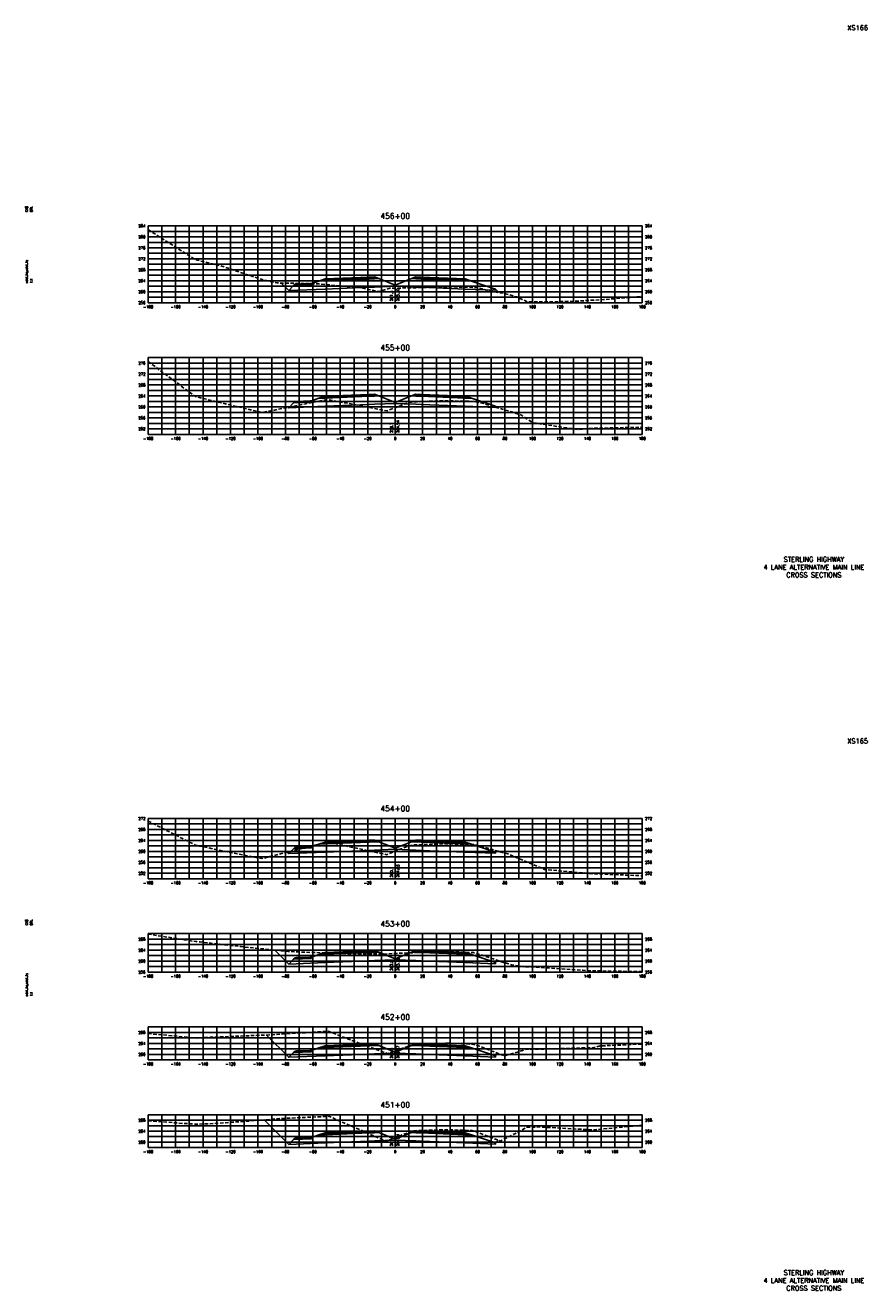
# Model space of a CAD drawing. Extents: x 37 to 9410, y 16 to 8218.
# Tile 76 of 110: x 7337 to 7950, y 2096 to 3018. Entities that reach past the tile are written whole.
import ezdxf
from ezdxf.enums import TextEntityAlignment as Align

# ---------------------------------------------------------------- set-up
doc = ezdxf.new("R2010")
doc.units = 0
doc.header["$LTSCALE"] = 20
doc.header["$MEASUREMENT"] = 0
doc.linetypes.add('HIDDEN_050%', pattern=[0.1875, 0.125, -0.0625])
for name, color, linetype in [('S-AT-TXT175', 6, 'Continuous'), ('S-AT-TXT80', 1, 'Continuous'), ('XDATUM', 3, 'Continuous'), ('XEG', 1, 'HIDDEN_050%'), ('XFG', 2, 'Continuous'), ('XGRID', 251, 'Continuous'), ('XGRIDT', 2, 'Continuous'), ('XREF-BORDER', 7, 'Continuous')]:
    doc.layers.add(name, color=color, linetype=linetype)
doc.styles.add('L100', font='simplex.shx', dxfattribs={"height": 2})
doc.styles.add('L175', font='ROMANSM.shx', dxfattribs={"height": 3.5})
doc.styles.add('L80', font='ROMANSM.shx', dxfattribs={"height": 1.6})

# ---------------------------------------------------------------- blocks, each defined once
blk = doc.blocks.new('03025_00_att1')
at = {"layer": 'S-AT-TXT175', "style": 'L175'}
for tag, p in [('NUM', (32.402, 20.822)), ('LINE1', (30.64, 1.444)), ('LINE2', (30.64, 1.161)), ('LINE3', (30.64, 0.877))]:
    blk.add_attdef(tag, text='', height=0.175, dxfattribs=at).set_placement(p, align=Align.CENTER)
at = {"layer": 'S-AT-TXT80', "style": 'L80'}
for tag, p in [('DESIGNED', (2.094, 14.201)), ('CHECKED', (2.265, 14.201)), ('DRAFTED', (2.436, 14.201)), ('PCTB', (2.094, 11.605)), ('PSCALE', (2.265, 11.605)), ('PVIEW', (2.436, 11.605))]:
    blk.add_attdef(tag, p, '', height=0.08, rotation=90, dxfattribs=at)

msp = doc.modelspace()

# ---------------------------------------------------------------- linework, layer by layer
at = {"layer": 'XDATUM', "flags": 128}
for points in [[(7523.05, 2830.32), (7528.46, 2824.91), (7555.05, 2825.97), (7587.05, 2827.25), (7591.05, 2827.41), (7606.05, 2828.01), (7621.05, 2827.41), (7625.05, 2827.25), (7657.05, 2825.97), (7679.05, 2825.09), (7679.05, 2825.98), (7681.62, 2823.41)], [(7528.16, 2739.7), (7528.46, 2739.4), (7555.05, 2740.46), (7587.05, 2741.74), (7591.05, 2741.9), (7606.05, 2742.5), (7621.05, 2741.9), (7625.05, 2741.74), (7657.05, 2740.46), (7679.05, 2739.58), (7679.05, 2740.47), (7679.87, 2739.65)], [(7527.43, 2415.42), (7528.46, 2414.38), (7555.05, 2415.45), (7587.05, 2416.73), (7591.05, 2416.89), (7606.05, 2417.49), (7621.05, 2416.89), (7625.05, 2416.73), (7657.05, 2415.45), (7679.05, 2414.57), (7679.05, 2415.45), (7680.02, 2416.42)], [(7518.34, 2343.99), (7528.46, 2333.87), (7555.05, 2334.93), (7587.05, 2336.21), (7591.05, 2336.37), (7606.05, 2336.97), (7621.05, 2336.37), (7625.05, 2336.21), (7657.05, 2334.93), (7679.05, 2334.05), (7679.05, 2334.94), (7680.6, 2336.49)], [(7512.21, 2282.11), (7528.46, 2265.86), (7555.05, 2266.92), (7587.05, 2268.2), (7591.05, 2268.36), (7606.05, 2268.96), (7621.05, 2268.36), (7625.05, 2268.2), (7657.05, 2266.92), (7679.05, 2266.04), (7679.05, 2266.93), (7680.85, 2268.73)], [(7510.6, 2220.21), (7528.46, 2202.35), (7555.05, 2203.41), (7587.05, 2204.69), (7591.05, 2204.85), (7606.05, 2205.45), (7621.05, 2204.85), (7625.05, 2204.69), (7657.05, 2203.41), (7679.05, 2202.53), (7679.05, 2203.42), (7681.08, 2205.44)]]:
    msp.add_lwpolyline(points, dxfattribs=at)
at = {"layer": 'XEG', "flags": 128}
for points in [[(7426.05, 2869.28), (7460.21, 2847.42), (7478.82, 2842.91), (7509.03, 2832.87), (7519.88, 2830.39), (7550.01, 2829.74), (7572.61, 2827.55), (7578.65, 2827.44), (7594.43, 2824.08), (7601.92, 2826.49), (7602.41, 2826.49), (7606.05, 2826.57), (7607.23, 2826.6), (7608.82, 2826.66), (7609.05, 2826.68), (7616.68, 2826.81), (7626.47, 2827.09), (7641.22, 2827.66), (7649.05, 2827.49), (7664.73, 2827.1), (7666.11, 2826.82), (7669.38, 2826), (7674.97, 2824.65), (7686.52, 2822.49), (7694.74, 2820.15), (7698.63, 2818.39), (7702.72, 2816.54), (7734.15, 2816.84), (7748.23, 2817.75), (7758.12, 2818.26), (7786.05, 2820.57)], [(7426.05, 2773.1), (7460.51, 2747.6), (7467.29, 2745.89), (7508.51, 2736.05), (7515.15, 2737.06), (7556.51, 2745.45), (7587.98, 2739.49), (7600.1, 2737.15), (7600.98, 2737.47), (7606.05, 2739.45), (7614.89, 2742.91), (7615.22, 2742.98), (7617.72, 2743.58), (7621.19, 2743.72), (7641, 2744.58), (7660.82, 2744.06), (7664.24, 2743.99), (7664.88, 2743.84), (7667.86, 2743.14), (7670.49, 2742.43), (7690.97, 2736.36), (7697.58, 2734.18), (7706.5, 2728.47), (7739.05, 2723.54), (7748.53, 2724.38), (7786.05, 2725.23)], [(7426.05, 2438.05), (7460.81, 2420.39), (7463.61, 2419.81), (7508.81, 2410.73), (7511.47, 2411.38), (7556.82, 2422.85), (7576.86, 2418.5), (7599.69, 2413.57), (7606.05, 2416.11), (7607.52, 2416.71), (7614.71, 2419.58), (7615.37, 2419.84), (7615.6, 2419.89), (7618.85, 2420.68), (7642.22, 2421.53), (7643.08, 2421.57), (7643.79, 2421.53), (7663.42, 2420.89), (7663.53, 2420.86), (7667.26, 2420.06), (7668.11, 2419.82), (7687.1, 2414.4), (7688.05, 2414.09), (7714.87, 2402.87), (7727.7, 2401.66), (7748.83, 2399.81), (7750.77, 2399.7), (7786.05, 2398.19)], [(7426.05, 2355.7), (7461.11, 2350.17), (7462.31, 2350.08), (7463.92, 2350.01), (7478.63, 2348.26), (7493.76, 2346.54), (7515.42, 2344.29), (7528.12, 2342.97), (7546.66, 2342.23), (7577.15, 2341.08), (7578.55, 2341.05), (7580.13, 2341.16), (7587.61, 2341.24), (7597.31, 2341.13), (7606.05, 2341.53), (7610.94, 2341.75), (7617.44, 2342.03), (7619.4, 2342.12), (7638.72, 2342.84), (7643.02, 2343.02), (7660.75, 2342.31), (7663.13, 2342.2), (7663.52, 2342.11), (7666.67, 2341.16), (7684.94, 2335.04), (7687.78, 2334.24), (7690.75, 2333.27), (7698.22, 2332.16), (7701.13, 2331.76), (7703.04, 2331.81), (7749.13, 2328.89), (7751.19, 2328.91), (7786.05, 2328.29)], [(7426.05, 2283.16), (7461.41, 2279.89), (7466.61, 2280.29), (7509.42, 2281.97), (7514.75, 2282.24), (7557.42, 2284.81), (7571.23, 2279.44), (7600.46, 2268.54), (7604.14, 2269.83), (7606.05, 2270.51), (7618.1, 2274.81), (7619.99, 2275.12), (7620.7, 2275.3), (7637.27, 2275.98), (7643.23, 2276.17), (7657.3, 2275.59), (7662.46, 2275.36), (7664.69, 2274.9), (7665.89, 2274.56), (7681.04, 2268.65), (7685.67, 2266.93), (7696.58, 2270.08), (7701.43, 2271.72), (7707.35, 2271.7), (7749.44, 2272.87), (7755.5, 2274.1), (7786.05, 2275.58)], [(7426.05, 2219.58), (7452.57, 2217.6), (7461.72, 2217.09), (7470.91, 2217.41), (7509.72, 2220.12), (7519.06, 2221), (7557.72, 2222.85), (7568.7, 2218.04), (7599.27, 2204.74), (7606.05, 2207.34), (7607.8, 2208.02), (7618.05, 2211.88), (7619.72, 2212.16), (7621.15, 2212.35), (7632.84, 2212.74), (7642.78, 2213.1), (7653.35, 2212.76), (7662.03, 2212.43), (7663.81, 2211.96), (7665.25, 2211.55), (7674.99, 2207.78), (7682.68, 2204.82), (7696.2, 2211.63), (7701.73, 2214.84), (7711.66, 2215.08), (7749.74, 2212.89), (7786.05, 2216.35)]]:
    msp.add_lwpolyline(points, dxfattribs=at)
at = {"layer": 'XFG', "flags": 128}
for points in [[(7606.05, 2828.75), (7594.1, 2833.53), (7591.05, 2833.41), (7587.05, 2833.25), (7555.05, 2831.97), (7550.48, 2831.79), (7545.05, 2829.98), (7545.05, 2828.98), (7532.01, 2828.46), (7528.46, 2824.91), (7555.05, 2825.97), (7587.05, 2827.25), (7591.05, 2827.41), (7606.05, 2828.01), (7606.05, 2828.75)], [(7591.05, 2833.75), (7587.05, 2833.59), (7555.05, 2832.31), (7555.05, 2833.31), (7550.48, 2831.79), (7555.05, 2831.97), (7587.05, 2833.25), (7591.05, 2833.41), (7594.1, 2833.53), (7591.05, 2834.75), (7591.05, 2833.75)], [(7591.05, 2834.75), (7587.05, 2834.59), (7555.05, 2833.31), (7555.05, 2832.97), (7587.05, 2834.25), (7591.05, 2834.41), (7591.05, 2834.75)], [(7591.05, 2834.41), (7587.05, 2834.25), (7555.05, 2832.97), (7555.05, 2832.31), (7587.05, 2833.59), (7591.05, 2833.75), (7591.05, 2834.41)], [(7606.05, 2828.75), (7618, 2833.53), (7621.05, 2833.41), (7625.05, 2833.25), (7657.05, 2831.97), (7661.62, 2831.79), (7679.05, 2825.98), (7679.05, 2825.09), (7657.05, 2825.97), (7625.05, 2827.25), (7621.05, 2827.41), (7606.05, 2828.01)], [(7621.05, 2834.75), (7618, 2833.53), (7621.05, 2833.41), (7625.05, 2833.25), (7657.05, 2831.97), (7661.62, 2831.79), (7657.05, 2833.31), (7657.05, 2832.31), (7625.05, 2833.59), (7621.05, 2833.75), (7621.05, 2834.75)], [(7621.05, 2834.75), (7621.05, 2834.41), (7625.05, 2834.25), (7657.05, 2832.97), (7657.05, 2833.31), (7625.05, 2834.59), (7621.05, 2834.75)], [(7621.05, 2834.41), (7621.05, 2833.75), (7625.05, 2833.59), (7657.05, 2832.31), (7657.05, 2832.97), (7625.05, 2834.25), (7621.05, 2834.41)], [(7528.46, 2824.91), (7528.46, 2824.91), (7523.05, 2830.32)], [(7545.05, 2829.98), (7544.05, 2829.94), (7544.05, 2829.6), (7534.05, 2829.2), (7534.05, 2829.54), (7533.05, 2829.5), (7532.01, 2828.46), (7545.05, 2828.98), (7545.05, 2829.98)], [(7544.05, 2829.94), (7534.05, 2829.54), (7534.05, 2829.2), (7544.05, 2829.6), (7544.05, 2829.94)], [(7679.05, 2825.98), (7679.05, 2825.98), (7681.62, 2823.41)], [(7591.05, 2748.24), (7587.05, 2748.08), (7555.05, 2746.8), (7555.05, 2747.8), (7550.48, 2746.28), (7555.05, 2746.46), (7587.05, 2747.74), (7591.05, 2747.9), (7594.1, 2748.02), (7591.05, 2749.24), (7591.05, 2748.24)], [(7591.05, 2749.24), (7587.05, 2749.08), (7555.05, 2747.8), (7555.05, 2747.46), (7587.05, 2748.74), (7591.05, 2748.9), (7591.05, 2749.24)], [(7621.05, 2749.24), (7618, 2748.02), (7621.05, 2747.9), (7625.05, 2747.74), (7657.05, 2746.46), (7661.62, 2746.28), (7657.05, 2747.8), (7657.05, 2746.8), (7625.05, 2748.08), (7621.05, 2748.24), (7621.05, 2749.24)], [(7621.05, 2749.24), (7621.05, 2748.9), (7625.05, 2748.74), (7657.05, 2747.46), (7657.05, 2747.8), (7625.05, 2749.08), (7621.05, 2749.24)], [(7606.05, 2743.24), (7594.1, 2748.02), (7591.05, 2747.9), (7587.05, 2747.74), (7555.05, 2746.46), (7550.48, 2746.28), (7545.05, 2744.47), (7545.05, 2743.47), (7532.01, 2742.95), (7528.46, 2739.4), (7555.05, 2740.46), (7587.05, 2741.74), (7591.05, 2741.9), (7606.05, 2742.5), (7606.05, 2743.24)], [(7545.05, 2744.47), (7544.05, 2744.43), (7544.05, 2744.09), (7534.05, 2743.69), (7534.05, 2744.03), (7533.05, 2743.99), (7532.01, 2742.95), (7545.05, 2743.47), (7545.05, 2744.47)], [(7544.05, 2744.43), (7534.05, 2744.03), (7534.05, 2743.69), (7544.05, 2744.09), (7544.05, 2744.43)], [(7591.05, 2748.9), (7587.05, 2748.74), (7555.05, 2747.46), (7555.05, 2746.8), (7587.05, 2748.08), (7591.05, 2748.24), (7591.05, 2748.9)], [(7606.05, 2743.24), (7618, 2748.02), (7621.05, 2747.9), (7625.05, 2747.74), (7657.05, 2746.46), (7661.62, 2746.28), (7679.05, 2740.47), (7679.05, 2739.58), (7657.05, 2740.46), (7625.05, 2741.74), (7621.05, 2741.9), (7606.05, 2742.5)], [(7621.05, 2748.9), (7621.05, 2748.24), (7625.05, 2748.08), (7657.05, 2746.8), (7657.05, 2747.46), (7625.05, 2748.74), (7621.05, 2748.9)], [(7679.05, 2740.47), (7679.05, 2740.47), (7679.87, 2739.65)], [(7528.46, 2739.4), (7528.46, 2739.4), (7528.16, 2739.7)], [(7606.05, 2418.23), (7594.1, 2423.01), (7591.05, 2422.89), (7587.05, 2422.73), (7555.05, 2421.45), (7550.48, 2421.26), (7545.05, 2419.45), (7545.05, 2418.45), (7532.01, 2417.93), (7528.46, 2414.38), (7555.05, 2415.45), (7587.05, 2416.73), (7591.05, 2416.89), (7606.05, 2417.49), (7606.05, 2418.23)], [(7545.05, 2419.45), (7544.05, 2419.41), (7544.05, 2419.07), (7534.05, 2418.67), (7534.05, 2419.01), (7533.05, 2418.97), (7532.01, 2417.93), (7545.05, 2418.45), (7545.05, 2419.45)], [(7544.05, 2419.41), (7534.05, 2419.01), (7534.05, 2418.67), (7544.05, 2419.07), (7544.05, 2419.41)], [(7591.05, 2423.23), (7587.05, 2423.07), (7555.05, 2421.79), (7555.05, 2422.79), (7550.48, 2421.26), (7555.05, 2421.45), (7587.05, 2422.73), (7591.05, 2422.89), (7594.1, 2423.01), (7591.05, 2424.23), (7591.05, 2423.23)], [(7591.05, 2424.23), (7587.05, 2424.07), (7555.05, 2422.79), (7555.05, 2422.45), (7587.05, 2423.73), (7591.05, 2423.89), (7591.05, 2424.23)], [(7591.05, 2423.89), (7587.05, 2423.73), (7555.05, 2422.45), (7555.05, 2421.79), (7587.05, 2423.07), (7591.05, 2423.23), (7591.05, 2423.89)], [(7606.05, 2418.23), (7618, 2423.01), (7621.05, 2422.89), (7625.05, 2422.73), (7657.05, 2421.45), (7661.62, 2421.26), (7679.05, 2415.45), (7679.05, 2414.57), (7657.05, 2415.45), (7625.05, 2416.73), (7621.05, 2416.89), (7606.05, 2417.49)], [(7621.05, 2424.23), (7618, 2423.01), (7621.05, 2422.89), (7625.05, 2422.73), (7657.05, 2421.45), (7661.62, 2421.26), (7657.05, 2422.79), (7657.05, 2421.79), (7625.05, 2423.07), (7621.05, 2423.23), (7621.05, 2424.23)], [(7621.05, 2424.23), (7621.05, 2423.89), (7625.05, 2423.73), (7657.05, 2422.45), (7657.05, 2422.79), (7625.05, 2424.07), (7621.05, 2424.23)], [(7621.05, 2423.89), (7621.05, 2423.23), (7625.05, 2423.07), (7657.05, 2421.79), (7657.05, 2422.45), (7625.05, 2423.73), (7621.05, 2423.89)], [(7528.46, 2414.38), (7528.46, 2414.38), (7527.43, 2415.42)], [(7679.05, 2415.45), (7679.05, 2415.45), (7680.02, 2416.42)], [(7528.46, 2333.87), (7528.46, 2333.87), (7518.34, 2343.99)], [(7591.05, 2342.71), (7587.05, 2342.55), (7555.05, 2341.27), (7555.05, 2342.27), (7550.48, 2340.75), (7555.05, 2340.93), (7587.05, 2342.21), (7591.05, 2342.37), (7594.1, 2342.5), (7591.05, 2343.71), (7591.05, 2342.71)], [(7591.05, 2343.71), (7587.05, 2343.55), (7555.05, 2342.27), (7555.05, 2341.93), (7587.05, 2343.21), (7591.05, 2343.37), (7591.05, 2343.71)], [(7591.05, 2343.37), (7587.05, 2343.21), (7555.05, 2341.93), (7555.05, 2341.27), (7587.05, 2342.55), (7591.05, 2342.71), (7591.05, 2343.37)], [(7621.05, 2343.71), (7618, 2342.5), (7621.05, 2342.37), (7625.05, 2342.21), (7657.05, 2340.93), (7661.62, 2340.75), (7657.05, 2342.27), (7657.05, 2341.27), (7625.05, 2342.55), (7621.05, 2342.71), (7621.05, 2343.71)], [(7621.05, 2343.71), (7621.05, 2343.37), (7625.05, 2343.21), (7657.05, 2341.93), (7657.05, 2342.27), (7625.05, 2343.55), (7621.05, 2343.71)], [(7621.05, 2343.37), (7621.05, 2342.71), (7625.05, 2342.55), (7657.05, 2341.27), (7657.05, 2341.93), (7625.05, 2343.21), (7621.05, 2343.37)], [(7606.05, 2337.71), (7594.1, 2342.5), (7591.05, 2342.37), (7587.05, 2342.21), (7555.05, 2340.93), (7550.48, 2340.75), (7545.05, 2338.94), (7545.05, 2337.94), (7532.01, 2337.42), (7528.46, 2333.87), (7555.05, 2334.93), (7587.05, 2336.21), (7591.05, 2336.37), (7606.05, 2336.97), (7606.05, 2337.71)], [(7545.05, 2338.94), (7544.05, 2338.9), (7544.05, 2338.56), (7534.05, 2338.16), (7534.05, 2338.5), (7533.05, 2338.46), (7532.01, 2337.42), (7545.05, 2337.94), (7545.05, 2338.94)], [(7544.05, 2338.9), (7534.05, 2338.5), (7534.05, 2338.16), (7544.05, 2338.56), (7544.05, 2338.9)], [(7606.05, 2337.71), (7618, 2342.5), (7621.05, 2342.37), (7625.05, 2342.21), (7657.05, 2340.93), (7661.62, 2340.75), (7679.05, 2334.94), (7679.05, 2334.05), (7657.05, 2334.93), (7625.05, 2336.21), (7621.05, 2336.37), (7606.05, 2336.97)], [(7679.05, 2334.94), (7679.05, 2334.94), (7680.6, 2336.49)], [(7528.46, 2265.86), (7528.46, 2265.86), (7512.21, 2282.11)], [(7606.05, 2269.7), (7594.1, 2274.48), (7591.05, 2274.36), (7587.05, 2274.2), (7555.05, 2272.92), (7550.48, 2272.74), (7545.05, 2270.93), (7545.05, 2269.93), (7532.01, 2269.41), (7528.46, 2265.86), (7555.05, 2266.92), (7587.05, 2268.2), (7591.05, 2268.36), (7606.05, 2268.96), (7606.05, 2269.7)], [(7545.05, 2270.93), (7544.05, 2270.89), (7544.05, 2270.55), (7534.05, 2270.15), (7534.05, 2270.49), (7533.05, 2270.45), (7532.01, 2269.41), (7545.05, 2269.93), (7545.05, 2270.93)], [(7544.05, 2270.89), (7534.05, 2270.49), (7534.05, 2270.15), (7544.05, 2270.55), (7544.05, 2270.89)], [(7591.05, 2274.7), (7587.05, 2274.54), (7555.05, 2273.26), (7555.05, 2274.26), (7550.48, 2272.74), (7555.05, 2272.92), (7587.05, 2274.2), (7591.05, 2274.36), (7594.1, 2274.48), (7591.05, 2275.7), (7591.05, 2274.7)], [(7591.05, 2275.7), (7587.05, 2275.54), (7555.05, 2274.26), (7555.05, 2273.92), (7587.05, 2275.2), (7591.05, 2275.36), (7591.05, 2275.7)], [(7591.05, 2275.36), (7587.05, 2275.2), (7555.05, 2273.92), (7555.05, 2273.26), (7587.05, 2274.54), (7591.05, 2274.7), (7591.05, 2275.36)], [(7606.05, 2269.7), (7618, 2274.48), (7621.05, 2274.36), (7625.05, 2274.2), (7657.05, 2272.92), (7661.62, 2272.74), (7679.05, 2266.93), (7679.05, 2266.04), (7657.05, 2266.92), (7625.05, 2268.2), (7621.05, 2268.36), (7606.05, 2268.96)], [(7621.05, 2275.7), (7618, 2274.48), (7621.05, 2274.36), (7625.05, 2274.2), (7657.05, 2272.92), (7661.62, 2272.74), (7657.05, 2274.26), (7657.05, 2273.26), (7625.05, 2274.54), (7621.05, 2274.7), (7621.05, 2275.7)], [(7621.05, 2275.7), (7621.05, 2275.36), (7625.05, 2275.2), (7657.05, 2273.92), (7657.05, 2274.26), (7625.05, 2275.54), (7621.05, 2275.7)], [(7621.05, 2275.36), (7621.05, 2274.7), (7625.05, 2274.54), (7657.05, 2273.26), (7657.05, 2273.92), (7625.05, 2275.2), (7621.05, 2275.36)], [(7679.05, 2266.93), (7679.05, 2266.93), (7680.85, 2268.73)], [(7528.46, 2202.35), (7528.46, 2202.35), (7510.6, 2220.21)], [(7606.05, 2206.19), (7594.1, 2210.97), (7591.05, 2210.85), (7587.05, 2210.69), (7555.05, 2209.41), (7550.48, 2209.23), (7545.05, 2207.42), (7545.05, 2206.42), (7532.01, 2205.89), (7528.46, 2202.35), (7555.05, 2203.41), (7587.05, 2204.69), (7591.05, 2204.85), (7606.05, 2205.45), (7606.05, 2206.19)], [(7545.05, 2207.42), (7544.05, 2207.38), (7544.05, 2207.04), (7534.05, 2206.64), (7534.05, 2206.98), (7533.05, 2206.94), (7532.01, 2205.89), (7545.05, 2206.42), (7545.05, 2207.42)], [(7544.05, 2207.38), (7534.05, 2206.98), (7534.05, 2206.64), (7544.05, 2207.04), (7544.05, 2207.38)], [(7591.05, 2211.19), (7587.05, 2211.03), (7555.05, 2209.75), (7555.05, 2210.75), (7550.48, 2209.23), (7555.05, 2209.41), (7587.05, 2210.69), (7591.05, 2210.85), (7594.1, 2210.97), (7591.05, 2212.19), (7591.05, 2211.19)], [(7591.05, 2212.19), (7587.05, 2212.03), (7555.05, 2210.75), (7555.05, 2210.41), (7587.05, 2211.69), (7591.05, 2211.85), (7591.05, 2212.19)], [(7591.05, 2211.85), (7587.05, 2211.69), (7555.05, 2210.41), (7555.05, 2209.75), (7587.05, 2211.03), (7591.05, 2211.19), (7591.05, 2211.85)], [(7606.05, 2206.19), (7618, 2210.97), (7621.05, 2210.85), (7625.05, 2210.69), (7657.05, 2209.41), (7661.62, 2209.23), (7679.05, 2203.42), (7679.05, 2202.53), (7657.05, 2203.41), (7625.05, 2204.69), (7621.05, 2204.85), (7606.05, 2205.45)], [(7621.05, 2212.19), (7618, 2210.97), (7621.05, 2210.85), (7625.05, 2210.69), (7657.05, 2209.41), (7661.62, 2209.23), (7657.05, 2210.75), (7657.05, 2209.75), (7625.05, 2211.03), (7621.05, 2211.19), (7621.05, 2212.19)], [(7621.05, 2212.19), (7621.05, 2211.85), (7625.05, 2211.69), (7657.05, 2210.41), (7657.05, 2210.75), (7625.05, 2212.03), (7621.05, 2212.19)], [(7621.05, 2211.85), (7621.05, 2211.19), (7625.05, 2211.03), (7657.05, 2209.75), (7657.05, 2210.41), (7625.05, 2211.69), (7621.05, 2211.85)], [(7679.05, 2203.42), (7679.05, 2203.42), (7681.08, 2205.44)]]:
    msp.add_lwpolyline(points, dxfattribs=at)
at = {"layer": 'XGRID'}
for p, q in [((7426.05, 2816), (7426.05, 2872)), ((7426.05, 2872), (7786.05, 2872)), ((7436.05, 2816), (7436.05, 2872)), ((7446.05, 2816), (7446.05, 2872)), ((7456.05, 2816), (7456.05, 2872)), ((7466.05, 2816), (7466.05, 2872)), ((7476.05, 2816), (7476.05, 2872)), ((7486.05, 2816), (7486.05, 2872)), ((7496.05, 2816), (7496.05, 2872)), ((7506.05, 2816), (7506.05, 2872)), ((7516.05, 2816), (7516.05, 2872)), ((7526.05, 2816), (7526.05, 2872)), ((7536.05, 2816), (7536.05, 2872)), ((7546.05, 2816), (7546.05, 2872)), ((7556.05, 2816), (7556.05, 2872)), ((7566.05, 2816), (7566.05, 2872)), ((7576.05, 2816), (7576.05, 2872)), ((7586.05, 2816), (7586.05, 2872)), ((7596.05, 2816), (7596.05, 2872)), ((7606.05, 2816), (7606.05, 2872)), ((7616.05, 2816), (7616.05, 2872)), ((7626.05, 2816), (7626.05, 2872)), ((7636.05, 2816), (7636.05, 2872)), ((7646.05, 2816), (7646.05, 2872)), ((7656.05, 2816), (7656.05, 2872)), ((7666.05, 2816), (7666.05, 2872)), ((7676.05, 2816), (7676.05, 2872)), ((7686.05, 2816), (7686.05, 2872)), ((7696.05, 2816), (7696.05, 2872)), ((7706.05, 2816), (7706.05, 2872)), ((7716.05, 2816), (7716.05, 2872)), ((7726.05, 2816), (7726.05, 2872)), ((7736.05, 2816), (7736.05, 2872)), ((7746.05, 2816), (7746.05, 2872)), ((7756.05, 2816), (7756.05, 2872)), ((7766.05, 2816), (7766.05, 2872)), ((7776.05, 2816), (7776.05, 2872)), ((7786.05, 2816), (7786.05, 2872)), ((7426.05, 2868), (7786.05, 2868)), ((7426.05, 2864), (7786.05, 2864)), ((7426.05, 2860), (7786.05, 2860)), ((7426.05, 2856), (7786.05, 2856)), ((7426.05, 2852), (7786.05, 2852)), ((7426.05, 2848), (7786.05, 2848)), ((7426.05, 2844), (7786.05, 2844)), ((7426.05, 2840), (7786.05, 2840)), ((7426.05, 2836), (7786.05, 2836)), ((7426.05, 2832), (7786.05, 2832)), ((7426.05, 2828), (7786.05, 2828)), ((7426.05, 2824), (7786.05, 2824)), ((7426.05, 2820), (7786.05, 2820)), ((7426.05, 2816), (7786.05, 2816)), ((7426.05, 2720), (7426.05, 2776)), ((7426.05, 2776), (7786.05, 2776)), ((7426.05, 2772), (7786.05, 2772)), ((7426.05, 2768), (7786.05, 2768)), ((7436.05, 2720), (7436.05, 2776)), ((7446.05, 2720), (7446.05, 2776)), ((7456.05, 2720), (7456.05, 2776)), ((7466.05, 2720), (7466.05, 2776)), ((7476.05, 2720), (7476.05, 2776)), ((7486.05, 2720), (7486.05, 2776)), ((7496.05, 2720), (7496.05, 2776)), ((7506.05, 2720), (7506.05, 2776)), ((7516.05, 2720), (7516.05, 2776)), ((7526.05, 2720), (7526.05, 2776)), ((7536.05, 2720), (7536.05, 2776)), ((7546.05, 2720), (7546.05, 2776)), ((7556.05, 2720), (7556.05, 2776)), ((7566.05, 2720), (7566.05, 2776)), ((7576.05, 2720), (7576.05, 2776)), ((7586.05, 2720), (7586.05, 2776)), ((7596.05, 2720), (7596.05, 2776)), ((7606.05, 2720), (7606.05, 2776)), ((7616.05, 2720), (7616.05, 2776)), ((7626.05, 2720), (7626.05, 2776)), ((7636.05, 2720), (7636.05, 2776)), ((7646.05, 2720), (7646.05, 2776)), ((7656.05, 2720), (7656.05, 2776)), ((7666.05, 2720), (7666.05, 2776)), ((7676.05, 2720), (7676.05, 2776)), ((7686.05, 2720), (7686.05, 2776)), ((7696.05, 2720), (7696.05, 2776)), ((7706.05, 2720), (7706.05, 2776)), ((7716.05, 2720), (7716.05, 2776)), ((7726.05, 2720), (7726.05, 2776)), ((7736.05, 2720), (7736.05, 2776)), ((7746.05, 2720), (7746.05, 2776)), ((7756.05, 2720), (7756.05, 2776)), ((7766.05, 2720), (7766.05, 2776)), ((7776.05, 2720), (7776.05, 2776)), ((7786.05, 2720), (7786.05, 2776)), ((7426.05, 2764), (7786.05, 2764)), ((7426.05, 2760), (7786.05, 2760)), ((7426.05, 2756), (7786.05, 2756)), ((7426.05, 2752), (7786.05, 2752)), ((7426.05, 2748), (7786.05, 2748)), ((7426.05, 2744), (7786.05, 2744)), ((7426.05, 2740), (7786.05, 2740)), ((7426.05, 2736), (7786.05, 2736)), ((7426.05, 2732), (7786.05, 2732)), ((7426.05, 2728), (7786.05, 2728)), ((7426.05, 2724), (7786.05, 2724)), ((7426.05, 2720), (7786.05, 2720)), ((7426.05, 2396), (7426.05, 2440)), ((7426.05, 2440), (7786.05, 2440)), ((7426.05, 2436), (7786.05, 2436)), ((7436.05, 2396), (7436.05, 2440)), ((7446.05, 2396), (7446.05, 2440)), ((7456.05, 2396), (7456.05, 2440)), ((7466.05, 2396), (7466.05, 2440)), ((7476.05, 2396), (7476.05, 2440)), ((7486.05, 2396), (7486.05, 2440)), ((7496.05, 2396), (7496.05, 2440)), ((7506.05, 2396), (7506.05, 2440)), ((7516.05, 2396), (7516.05, 2440)), ((7526.05, 2396), (7526.05, 2440)), ((7536.05, 2396), (7536.05, 2440)), ((7546.05, 2396), (7546.05, 2440)), ((7556.05, 2396), (7556.05, 2440)), ((7566.05, 2396), (7566.05, 2440)), ((7576.05, 2396), (7576.05, 2440)), ((7586.05, 2396), (7586.05, 2440)), ((7596.05, 2396), (7596.05, 2440)), ((7606.05, 2396), (7606.05, 2440)), ((7616.05, 2396), (7616.05, 2440)), ((7626.05, 2396), (7626.05, 2440)), ((7636.05, 2396), (7636.05, 2440)), ((7646.05, 2396), (7646.05, 2440)), ((7656.05, 2396), (7656.05, 2440)), ((7666.05, 2396), (7666.05, 2440)), ((7676.05, 2396), (7676.05, 2440)), ((7686.05, 2396), (7686.05, 2440)), ((7696.05, 2396), (7696.05, 2440)), ((7706.05, 2396), (7706.05, 2440)), ((7716.05, 2396), (7716.05, 2440)), ((7726.05, 2396), (7726.05, 2440)), ((7736.05, 2396), (7736.05, 2440)), ((7746.05, 2396), (7746.05, 2440)), ((7756.05, 2396), (7756.05, 2440)), ((7766.05, 2396), (7766.05, 2440)), ((7776.05, 2396), (7776.05, 2440)), ((7786.05, 2396), (7786.05, 2440)), ((7426.05, 2432), (7786.05, 2432)), ((7426.05, 2428), (7786.05, 2428)), ((7426.05, 2424), (7786.05, 2424)), ((7426.05, 2420), (7786.05, 2420)), ((7426.05, 2416), (7786.05, 2416)), ((7426.05, 2412), (7786.05, 2412)), ((7426.05, 2408), (7786.05, 2408)), ((7426.05, 2404), (7786.05, 2404)), ((7426.05, 2400), (7786.05, 2400)), ((7426.05, 2396), (7786.05, 2396)), ((7426.05, 2328), (7426.05, 2356)), ((7426.05, 2356), (7786.05, 2356)), ((7436.05, 2328), (7436.05, 2356)), ((7446.05, 2328), (7446.05, 2356)), ((7456.05, 2328), (7456.05, 2356)), ((7466.05, 2328), (7466.05, 2356)), ((7476.05, 2328), (7476.05, 2356)), ((7486.05, 2328), (7486.05, 2356)), ((7496.05, 2328), (7496.05, 2356)), ((7506.05, 2328), (7506.05, 2356)), ((7516.05, 2328), (7516.05, 2356)), ((7526.05, 2328), (7526.05, 2356)), ((7536.05, 2328), (7536.05, 2356)), ((7546.05, 2328), (7546.05, 2356)), ((7556.05, 2328), (7556.05, 2356)), ((7566.05, 2328), (7566.05, 2356)), ((7576.05, 2328), (7576.05, 2356)), ((7586.05, 2328), (7586.05, 2356)), ((7596.05, 2328), (7596.05, 2356)), ((7606.05, 2328), (7606.05, 2356)), ((7616.05, 2328), (7616.05, 2356)), ((7626.05, 2328), (7626.05, 2356)), ((7636.05, 2328), (7636.05, 2356)), ((7646.05, 2328), (7646.05, 2356)), ((7656.05, 2328), (7656.05, 2356)), ((7666.05, 2328), (7666.05, 2356)), ((7676.05, 2328), (7676.05, 2356)), ((7686.05, 2328), (7686.05, 2356)), ((7696.05, 2328), (7696.05, 2356)), ((7706.05, 2328), (7706.05, 2356)), ((7716.05, 2328), (7716.05, 2356)), ((7726.05, 2328), (7726.05, 2356)), ((7736.05, 2328), (7736.05, 2356)), ((7746.05, 2328), (7746.05, 2356)), ((7756.05, 2328), (7756.05, 2356)), ((7766.05, 2328), (7766.05, 2356)), ((7776.05, 2328), (7776.05, 2356)), ((7786.05, 2328), (7786.05, 2356)), ((7426.05, 2352), (7786.05, 2352)), ((7426.05, 2348), (7786.05, 2348)), ((7426.05, 2344), (7786.05, 2344)), ((7426.05, 2340), (7786.05, 2340)), ((7426.05, 2336), (7786.05, 2336)), ((7426.05, 2332), (7786.05, 2332)), ((7426.05, 2328), (7786.05, 2328)), ((7426.05, 2264), (7426.05, 2288)), ((7426.05, 2288), (7786.05, 2288)), ((7436.05, 2264), (7436.05, 2288)), ((7446.05, 2264), (7446.05, 2288)), ((7456.05, 2264), (7456.05, 2288)), ((7466.05, 2264), (7466.05, 2288)), ((7476.05, 2264), (7476.05, 2288)), ((7486.05, 2264), (7486.05, 2288)), ((7496.05, 2264), (7496.05, 2288)), ((7506.05, 2264), (7506.05, 2288)), ((7516.05, 2264), (7516.05, 2288)), ((7526.05, 2264), (7526.05, 2288)), ((7536.05, 2264), (7536.05, 2288)), ((7546.05, 2264), (7546.05, 2288)), ((7556.05, 2264), (7556.05, 2288)), ((7566.05, 2264), (7566.05, 2288)), ((7576.05, 2264), (7576.05, 2288)), ((7586.05, 2264), (7586.05, 2288)), ((7596.05, 2264), (7596.05, 2288)), ((7606.05, 2264), (7606.05, 2288)), ((7616.05, 2264), (7616.05, 2288)), ((7626.05, 2264), (7626.05, 2288)), ((7636.05, 2264), (7636.05, 2288)), ((7646.05, 2264), (7646.05, 2288)), ((7656.05, 2264), (7656.05, 2288)), ((7666.05, 2264), (7666.05, 2288)), ((7676.05, 2264), (7676.05, 2288)), ((7686.05, 2264), (7686.05, 2288)), ((7696.05, 2264), (7696.05, 2288)), ((7706.05, 2264), (7706.05, 2288)), ((7716.05, 2264), (7716.05, 2288)), ((7726.05, 2264), (7726.05, 2288)), ((7736.05, 2264), (7736.05, 2288)), ((7746.05, 2264), (7746.05, 2288)), ((7756.05, 2264), (7756.05, 2288)), ((7766.05, 2264), (7766.05, 2288)), ((7776.05, 2264), (7776.05, 2288)), ((7786.05, 2264), (7786.05, 2288)), ((7426.05, 2284), (7786.05, 2284)), ((7426.05, 2280), (7786.05, 2280)), ((7426.05, 2276), (7786.05, 2276)), ((7426.05, 2272), (7786.05, 2272)), ((7426.05, 2268), (7786.05, 2268)), ((7426.05, 2264), (7786.05, 2264)), ((7426.05, 2200), (7426.05, 2224)), ((7426.05, 2224), (7786.05, 2224)), ((7436.05, 2200), (7436.05, 2224)), ((7446.05, 2200), (7446.05, 2224)), ((7456.05, 2200), (7456.05, 2224)), ((7466.05, 2200), (7466.05, 2224)), ((7476.05, 2200), (7476.05, 2224)), ((7486.05, 2200), (7486.05, 2224)), ((7496.05, 2200), (7496.05, 2224)), ((7506.05, 2200), (7506.05, 2224)), ((7516.05, 2200), (7516.05, 2224)), ((7526.05, 2200), (7526.05, 2224)), ((7536.05, 2200), (7536.05, 2224)), ((7546.05, 2200), (7546.05, 2224)), ((7556.05, 2200), (7556.05, 2224)), ((7566.05, 2200), (7566.05, 2224)), ((7576.05, 2200), (7576.05, 2224)), ((7586.05, 2200), (7586.05, 2224)), ((7596.05, 2200), (7596.05, 2224)), ((7606.05, 2200), (7606.05, 2224)), ((7616.05, 2200), (7616.05, 2224)), ((7626.05, 2200), (7626.05, 2224)), ((7636.05, 2200), (7636.05, 2224)), ((7646.05, 2200), (7646.05, 2224)), ((7656.05, 2200), (7656.05, 2224)), ((7666.05, 2200), (7666.05, 2224)), ((7676.05, 2200), (7676.05, 2224)), ((7686.05, 2200), (7686.05, 2224)), ((7696.05, 2200), (7696.05, 2224)), ((7706.05, 2200), (7706.05, 2224)), ((7716.05, 2200), (7716.05, 2224)), ((7726.05, 2200), (7726.05, 2224)), ((7736.05, 2200), (7736.05, 2224)), ((7746.05, 2200), (7746.05, 2224)), ((7756.05, 2200), (7756.05, 2224)), ((7766.05, 2200), (7766.05, 2224)), ((7776.05, 2200), (7776.05, 2224)), ((7786.05, 2200), (7786.05, 2224)), ((7426.05, 2220), (7786.05, 2220)), ((7426.05, 2216), (7786.05, 2216)), ((7426.05, 2212), (7786.05, 2212)), ((7426.05, 2208), (7786.05, 2208)), ((7426.05, 2204), (7786.05, 2204)), ((7426.05, 2200), (7786.05, 2200))]:
    msp.add_line(p, q, dxfattribs=at)

# ---------------------------------------------------------------- block references
at = {"layer": 'XREF-BORDER'}
ref = msp.add_blockref('03025_00_att1', (7296.45, 2598.23), dxfattribs=dict(at, xscale=20, yscale=20, zscale=20))
ref.add_attrib('LINE1', 'STERLING HIGHWAY', dxfattribs={"layer": 'S-AT-TXT175', "height": 3.5, "style": 'L175'}).set_placement((7911.07, 2627.1), align=Align.CENTER)
ref.add_attrib('LINE2', '4 LANE ALTERNATIVE MAIN LINE', dxfattribs={"layer": 'S-AT-TXT175', "height": 3.5, "style": 'L175'}).set_placement((7911.07, 2621.44), align=Align.CENTER)
ref.add_attrib('LINE3', 'CROSS SECTIONS', dxfattribs={"layer": 'S-AT-TXT175', "height": 3.5, "style": 'L175'}).set_placement((7911.07, 2615.77), align=Align.CENTER)
ref.add_attrib('NUM', 'XS166', dxfattribs={"layer": 'S-AT-TXT175', "height": 3.5, "style": 'L175'}).set_placement((7943, 3014.66), align=Align.CENTER)
ref.add_attrib('DESIGNED', 'CAB', (7338.34, 2882.25), dxfattribs={"layer": 'S-AT-TXT80', "height": 1.6, "rotation": 90, "style": 'L80'})
ref.add_attrib('CHECKED', 'DRL', (7341.75, 2882.25), dxfattribs={"layer": 'S-AT-TXT80', "height": 1.6, "rotation": 90, "style": 'L80'})
ref.add_attrib('PCTB', 'adot_hs,adot_fs', (7338.34, 2830.32), dxfattribs={"layer": 'S-AT-TXT80', "height": 1.6, "rotation": 90, "style": 'L80'})
ref.add_attrib('PSCALE', '1:1', (7341.75, 2830.32), dxfattribs={"layer": 'S-AT-TXT80', "height": 1.6, "rotation": 90, "style": 'L80'})
ref = msp.add_blockref('03025_00_att1', (7296.45, 2078.23), dxfattribs=dict(at, xscale=20, yscale=20, zscale=20))
ref.add_attrib('LINE1', 'STERLING HIGHWAY', dxfattribs={"layer": 'S-AT-TXT175', "height": 3.5, "style": 'L175'}).set_placement((7911.07, 2107.1), align=Align.CENTER)
ref.add_attrib('LINE2', '4 LANE ALTERNATIVE MAIN LINE', dxfattribs={"layer": 'S-AT-TXT175', "height": 3.5, "style": 'L175'}).set_placement((7911.07, 2101.44), align=Align.CENTER)
ref.add_attrib('LINE3', 'CROSS SECTIONS', dxfattribs={"layer": 'S-AT-TXT175', "height": 3.5, "style": 'L175'}).set_placement((7911.07, 2095.77), align=Align.CENTER)
ref.add_attrib('NUM', 'XS165', dxfattribs={"layer": 'S-AT-TXT175', "height": 3.5, "style": 'L175'}).set_placement((7943, 2494.66), align=Align.CENTER)
ref.add_attrib('DESIGNED', 'CAB', (7338.34, 2362.25), dxfattribs={"layer": 'S-AT-TXT80', "height": 1.6, "rotation": 90, "style": 'L80'})
ref.add_attrib('CHECKED', 'DRL', (7341.75, 2362.25), dxfattribs={"layer": 'S-AT-TXT80', "height": 1.6, "rotation": 90, "style": 'L80'})
ref.add_attrib('PCTB', 'adot_hs,adot_fs', (7338.34, 2310.32), dxfattribs={"layer": 'S-AT-TXT80', "height": 1.6, "rotation": 90, "style": 'L80'})
ref.add_attrib('PSCALE', '1:1', (7341.75, 2310.32), dxfattribs={"layer": 'S-AT-TXT80', "height": 1.6, "rotation": 90, "style": 'L80'})

# ---------------------------------------------------------------- texts
at = {"layer": 'XGRIDT', "style": 'L100'}
for s, p in [('456+00', (7606.05, 2876)), ('455+00', (7606.05, 2780)), ('454+00', (7606.05, 2444)), ('453+00', (7606.05, 2360)), ('452+00', (7606.05, 2292)), ('451+00', (7606.05, 2228))]:
    msp.add_text(s, height=4, dxfattribs=at).set_placement(p, align=Align.BOTTOM_CENTER)
for s, p in [('284', (7424.05, 2872)), ('280', (7424.05, 2864)), ('276', (7424.05, 2856)), ('272', (7424.05, 2848)), ('268', (7424.05, 2840)), ('264', (7424.05, 2832)), ('260', (7424.05, 2824)), ('256', (7424.05, 2816)), ('276', (7424.05, 2772)), ('272', (7424.05, 2764)), ('268', (7424.05, 2756)), ('264', (7424.05, 2748)), ('260', (7424.05, 2740)), ('256', (7424.05, 2732)), ('252', (7424.05, 2724)), ('272', (7424.05, 2440)), ('268', (7424.05, 2432)), ('264', (7424.05, 2424)), ('260', (7424.05, 2416)), ('256', (7424.05, 2408)), ('252', (7424.05, 2400)), ('268', (7424.05, 2352)), ('264', (7424.05, 2344)), ('260', (7424.05, 2336)), ('256', (7424.05, 2328)), ('268', (7424.05, 2284)), ('264', (7424.05, 2276)), ('260', (7424.05, 2268)), ('268', (7424.05, 2220)), ('264', (7424.05, 2212)), ('260', (7424.05, 2204))]:
    msp.add_text(s, height=2, dxfattribs=at).set_placement(p, align=Align.MIDDLE_RIGHT)
for s, p in [('284', (7788.05, 2872)), ('280', (7788.05, 2864)), ('276', (7788.05, 2856)), ('272', (7788.05, 2848)), ('268', (7788.05, 2840)), ('264', (7788.05, 2832)), ('260', (7788.05, 2824)), ('256', (7788.05, 2816)), ('276', (7788.05, 2772)), ('272', (7788.05, 2764)), ('268', (7788.05, 2756)), ('264', (7788.05, 2748)), ('260', (7788.05, 2740)), ('256', (7788.05, 2732)), ('252', (7788.05, 2724)), ('272', (7788.05, 2440)), ('268', (7788.05, 2432)), ('264', (7788.05, 2424)), ('260', (7788.05, 2416)), ('256', (7788.05, 2408)), ('252', (7788.05, 2400)), ('268', (7788.05, 2352)), ('264', (7788.05, 2344)), ('260', (7788.05, 2336)), ('256', (7788.05, 2328)), ('268', (7788.05, 2284)), ('264', (7788.05, 2276)), ('260', (7788.05, 2268)), ('268', (7788.05, 2220)), ('264', (7788.05, 2212)), ('260', (7788.05, 2204))]:
    msp.add_text(s, height=2, dxfattribs=at).set_placement(p, align=Align.MIDDLE_LEFT)
for s, p in [('261.3', (7605.05, 2817)), ('259.7', (7605.05, 2721)), ('260.1', (7605.05, 2397)), ('262.8', (7605.05, 2329)), ('261.3', (7605.05, 2265)), ('261.7', (7605.05, 2201))]:
    msp.add_text(s, height=2, rotation=90, dxfattribs=at).set_placement(p, align=Align.BOTTOM_LEFT)
for s, p in [('265.30', (7607.05, 2817)), ('264.54', (7607.05, 2721)), ('264.03', (7607.05, 2397)), ('263.78', (7607.05, 2329)), ('263.77', (7607.05, 2265)), ('264.01', (7607.05, 2201))]:
    msp.add_text(s, height=2, rotation=90, dxfattribs=at).set_placement(p, align=Align.TOP_LEFT)
for s, p in [('-180', (7426.05, 2814)), ('-160', (7446.05, 2814)), ('-140', (7466.05, 2814)), ('-120', (7486.05, 2814)), ('-100', (7506.05, 2814)), ('-80', (7526.05, 2814)), ('-60', (7546.05, 2814)), ('-40', (7566.05, 2814)), ('-20', (7586.05, 2814)), ('0', (7606.05, 2814)), ('20', (7626.05, 2814)), ('40', (7646.05, 2814)), ('60', (7666.05, 2814)), ('80', (7686.05, 2814)), ('100', (7706.05, 2814)), ('120', (7726.05, 2814)), ('140', (7746.05, 2814)), ('160', (7766.05, 2814)), ('180', (7786.05, 2814)), ('-180', (7426.05, 2718)), ('-160', (7446.05, 2718)), ('-140', (7466.05, 2718)), ('-120', (7486.05, 2718)), ('-100', (7506.05, 2718)), ('-80', (7526.05, 2718)), ('-60', (7546.05, 2718)), ('-40', (7566.05, 2718)), ('-20', (7586.05, 2718)), ('0', (7606.05, 2718)), ('20', (7626.05, 2718)), ('40', (7646.05, 2718)), ('60', (7666.05, 2718)), ('80', (7686.05, 2718)), ('100', (7706.05, 2718)), ('120', (7726.05, 2718)), ('140', (7746.05, 2718)), ('160', (7766.05, 2718)), ('180', (7786.05, 2718)), ('-180', (7426.05, 2394)), ('-160', (7446.05, 2394)), ('-140', (7466.05, 2394)), ('-120', (7486.05, 2394)), ('-100', (7506.05, 2394)), ('-80', (7526.05, 2394)), ('-60', (7546.05, 2394)), ('-40', (7566.05, 2394)), ('-20', (7586.05, 2394)), ('0', (7606.05, 2394)), ('20', (7626.05, 2394)), ('40', (7646.05, 2394)), ('60', (7666.05, 2394)), ('80', (7686.05, 2394)), ('100', (7706.05, 2394)), ('120', (7726.05, 2394)), ('140', (7746.05, 2394)), ('160', (7766.05, 2394)), ('180', (7786.05, 2394)), ('-180', (7426.05, 2326)), ('-160', (7446.05, 2326)), ('-140', (7466.05, 2326)), ('-120', (7486.05, 2326)), ('-100', (7506.05, 2326)), ('-80', (7526.05, 2326)), ('-60', (7546.05, 2326)), ('-40', (7566.05, 2326)), ('-20', (7586.05, 2326)), ('0', (7606.05, 2326)), ('20', (7626.05, 2326)), ('40', (7646.05, 2326)), ('60', (7666.05, 2326)), ('80', (7686.05, 2326)), ('100', (7706.05, 2326)), ('120', (7726.05, 2326)), ('140', (7746.05, 2326)), ('160', (7766.05, 2326)), ('180', (7786.05, 2326)), ('-180', (7426.05, 2262)), ('-160', (7446.05, 2262)), ('-140', (7466.05, 2262)), ('-120', (7486.05, 2262)), ('-100', (7506.05, 2262)), ('-80', (7526.05, 2262)), ('-60', (7546.05, 2262)), ('-40', (7566.05, 2262)), ('-20', (7586.05, 2262)), ('0', (7606.05, 2262)), ('20', (7626.05, 2262)), ('40', (7646.05, 2262)), ('60', (7666.05, 2262)), ('80', (7686.05, 2262)), ('100', (7706.05, 2262)), ('120', (7726.05, 2262)), ('140', (7746.05, 2262)), ('160', (7766.05, 2262)), ('180', (7786.05, 2262)), ('-180', (7426.05, 2198)), ('-160', (7446.05, 2198)), ('-140', (7466.05, 2198)), ('-120', (7486.05, 2198)), ('-100', (7506.05, 2198)), ('-80', (7526.05, 2198)), ('-60', (7546.05, 2198)), ('-40', (7566.05, 2198)), ('-20', (7586.05, 2198)), ('0', (7606.05, 2198)), ('20', (7626.05, 2198)), ('40', (7646.05, 2198)), ('60', (7666.05, 2198)), ('80', (7686.05, 2198)), ('100', (7706.05, 2198)), ('120', (7726.05, 2198)), ('140', (7746.05, 2198)), ('160', (7766.05, 2198)), ('180', (7786.05, 2198))]:
    msp.add_text(s, height=2, dxfattribs=at).set_placement(p, align=Align.TOP_CENTER)

doc.saveas('drawing.dxf')
